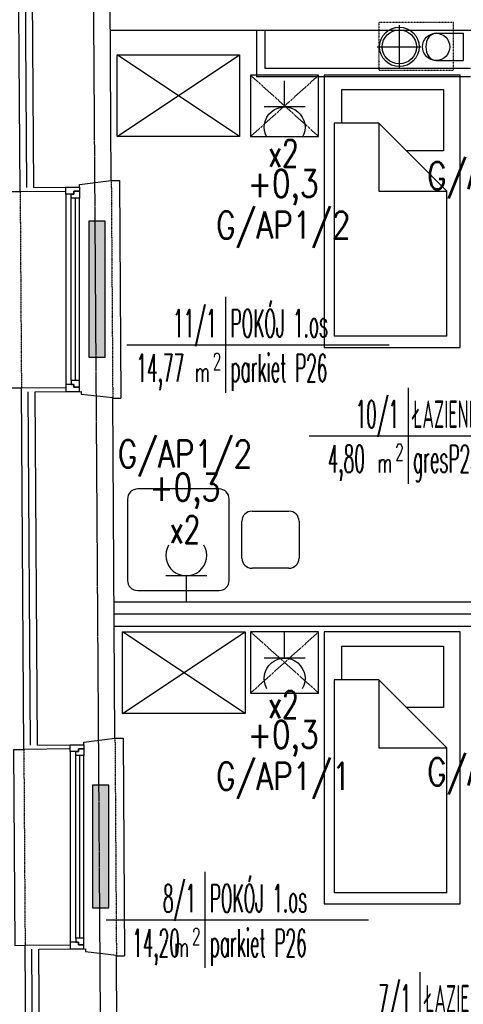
# Model space of a CAD drawing. Header units: inches. Extents: x -145354 to -97635, y 38777 to 78670.
# Tile 73 of 231: x -142799 to -142473, y 49564 to 50288. Entities that reach past the tile are written whole.
import ezdxf
from ezdxf.enums import TextEntityAlignment as Align

# ---------------------------------------------------------------- set-up
doc = ezdxf.new("R2010")
doc.units = ezdxf.units.IN
doc.header["$MEASUREMENT"] = 0
for name, pattern in [('CENTER', [2, 1.25, -0.25, 0.25, -0.25]), ('DASHDOT', [1, 0.5, -0.25, 0, -0.25]), ('DASHED2', [0.375, 0.25, -0.125])]:
    doc.linetypes.add(name, pattern=pattern)
doc.layers.get('0').update_dxf_attribs({"color": 101})
for name, color, linetype in [('E-OPIS_POM', 6, 'Continuous'), ('E35', 6, 'Continuous'), ('E50', 3, 'Continuous'), ('Ins-went', 141, 'Continuous'), ('m-went-nawiew', 152, 'Continuous'), ('Okn---okna', 5, 'Continuous'), ('Os-osie glowne', 8, 'CENTER'), ('Sc-cegla pelna', 32, 'Continuous'), ('Sc-gk', 120, 'Continuous'), ('Sc-gk-hatch', 8, 'Continuous'), ('Sc-izolacja term-obrys', 132, 'Continuous'), ('Sc-izolacja term-styropian', 151, 'STYROPIAN-KA'), ('Sc-nadproza kon', 5, 'DASHED2'), ('W-idok', 9, 'Continuous'), ('W-otwor-strop', 126, 'Continuous'), ('Wyp-grzejniki', 56, 'Continuous'), ('Wyp-meble', 155, 'Continuous')]:
    doc.layers.add(name, color=color, linetype=linetype)
doc.styles.add('KA wymiar', font='romans.shx', dxfattribs={"width": 0.6})
doc.styles.add('ROMANS', font='romans', dxfattribs={"width": 0.85})
doc.linetypes.add('BATTING', pattern='A,0.0001,-0.1,[134,ltypeshp.shx,S=0.1,R=0,X=-0.1,Y=0],-0.2,[134,ltypeshp.shx,S=0.1,R=180,X=0.1,Y=0],-0.1', length=0.4001)
doc.linetypes.add('STYROPIAN-KA', pattern='A,0.0001,-0.1,[135,ltypeshp.shx,S=0.1,R=0,X=-0.1,Y=0],0,[135,ltypeshp.shx,S=0.1,R=180,X=0.1,Y=0],-0.1', length=0.2001)

# ---------------------------------------------------------------- blocks, each defined once
blk = doc.blocks.new('pow')
for p, q in [((0, 0.523), (0, -0.523)), ((-1.075, 0), (1.78, 0))]:
    blk.add_line(p, q)
at = {"style": 'KA wymiar', "width": 0.6}
for s, height, p in [('2', 0.18, (-0.139, -0.27)), ('m', 0.21, (-0.333, -0.401))]:
    blk.add_text(s, height=height, dxfattribs=at).set_placement(p)
at = {"style": 'KA wymiar'}
for tag, width, p in [('01', 0.7, (-0.131, 0.084)), ('000.00', 0.6, (-0.364, -0.401))]:
    blk.add_attdef(tag, text='', height=0.3, dxfattribs=dict(at, width=width)).set_placement(p, align=Align.RIGHT)
blk.add_attdef('POMIESZCZENIE', (0.071, 0.084), '', height=0.3, dxfattribs=at)
at = {"style": 'KA wymiar', "width": 0.8}
blk.add_attdef('POSADZKA', (0.071, -0.401), '', height=0.3, dxfattribs=at)
blk = doc.blocks.new('g2')
at = {"layer": 'E35'}
blk.add_line((15, 19.27), (-15, 19.27), dxfattribs=at)
blk.add_arc((0, 34.27), 15, 150, 30, dxfattribs=at)
at = {"layer": 'E50'}
blk.add_line((0, 19.27), (0, 0), dxfattribs=at)
blk = doc.blocks.new('loz033')
blk.add_lwpolyline([(0, 200), (100, 200), (100, 0), (0, 0)], close=True)
for points in [[(86.95, 164.84), (86.95, 189.43), (12.36, 189.43), (12.36, 144.44), (39.36, 144.44)], [(9.76, 114.84), (59.76, 164.84)], [(59.76, 164.84), (59.76, 114.84), (9.76, 114.84)], [(59.76, 164.84), (92.64, 164.84), (92.64, 8.3)], [(9.76, 8.3), (9.76, 114.84)], [(9.76, 8.3), (92.64, 8.3)]]:
    blk.add_lwpolyline(points)
blk = doc.blocks.new('_szafka_nocna')
blk.add_lwpolyline([(-25, 0), (25, 0), (25, -45), (-25, -45)], close=True)
at = {"linetype": 'DASHED2'}
for points in [[(25, 0), (-25, -45)], [(-25, 0), (25, -45)]]:
    blk.add_lwpolyline(points, dxfattribs=at)
blk = doc.blocks.new('_0630_szafa_1os')
blk.add_lwpolyline([(-90, 0), (-90, -60), (0, -60), (0, 0)], close=True)
for points in [[(-90, 0), (0, -60)], [(0, 0), (-90, -60)]]:
    blk.add_lwpolyline(points)
blk = doc.blocks.new('_0630_stolik_wyposazenie')
for p, q in [((-7.47, 37.33), (-67.2, 37.33)), ((-74.67, 29.87), (-74.67, -29.87)), ((0, -29.87), (0, 29.87)), ((-118.53, 21), (-91.47, 21)), ((-126, -13.53), (-126, 13.53)), ((-84, 13.53), (-84, -13.53)), ((-91.47, -21), (-118.53, -21)), ((-67.2, -37.33), (-7.47, -37.33))]:
    blk.add_line(p, q)
for centre, start, end in [((-67.2, 29.87), 90, 180), ((-7.47, 29.87), 0, 90), ((-118.53, 13.53), 90, 180), ((-91.47, 13.53), 0, 90), ((-118.53, -13.53), 180, 270), ((-91.47, -13.53), 270, 0), ((-67.2, -29.87), 180, 270), ((-7.47, -29.87), 270, 0)]:
    blk.add_arc(centre, 7.47, start, end)
blk = doc.blocks.new('ramiak_okna')
at = {"layer": 'Okn---okna'}
for p, q in [((145, 10), (5, 10)), ((8, 6), (142, 6)), ((8, 3), (142, 3)), ((8, 0), (142, 0))]:
    blk.add_line(p, q, dxfattribs=at)
for points in [[(5, 10), (0, 10), (0, 0), (3, 0), (3, 4), (5, 4)], [(145, 10), (150, 10), (150, 0), (147, 0), (147, 4), (145, 4)], [(8, 6), (5, 6), (5, 4), (3, 4), (3, 0), (5, 0), (8, 0)], [(142, 6), (145, 6), (145, 4), (147, 4), (147, 0), (145, 0), (142, 0)]]:
    blk.add_lwpolyline(points, close=True, dxfattribs=at)
blk = doc.blocks.new('grzejnik_100')
at = {"layer": 'Wyp-grzejniki'}
h = blk.add_hatch(dxfattribs=at)
h.set_pattern_fill('DOTS', color=256, scale=0.5, style=0)
h.set_pattern_definition([(0, (-77492.90915, 37823.9399), (0.396875, 0.79375), [0, -0.79375])])
h.paths.add_polyline_path([(0, -100), (12, -100), (12, 0), (0, 0)])
blk.add_lwpolyline([(12, 0), (0, 0), (0, -100), (12, -100)], close=True, dxfattribs=at)
blk = doc.blocks.new('G_90')
at = {"layer": 'Wyp-grzejniki'}
h = blk.add_hatch(dxfattribs=at)
h.set_pattern_fill('DOTS', color=256, scale=0.5, angle=90, style=0)
h.set_pattern_definition([(90, (-37823.9399, -77504.90915), (-0.79375, 0.396875), [0, -0.79375])])
h.paths.add_polyline_path([(90, -12), (90, 0), (0, 0), (0, -12)])
blk.add_lwpolyline([(0, 0), (0, -12), (90, -12), (90, 0)], close=True, dxfattribs=at)

msp = doc.modelspace()

# ---------------------------------------------------------------- linework, layer by layer
at = {"layer": 'Ins-went'}
for p, q in [((-142520.54, 50283.63), (-142520.54, 50251.63)), ((-142493.38, 50277.63), (-142473.38, 50277.63)), ((-142473.38, 50277.63), (-142473.38, 50257.63)), ((-142536.54, 50267.63), (-142504.54, 50267.63)), ((-142493.38, 50257.63), (-142473.38, 50257.63))]:
    msp.add_line(p, q, dxfattribs=at)
for centre, radius in [((-142520.35, 50267.63), 14.5), ((-142493.38, 50267.63), 10)]:
    msp.add_circle(centre, radius, dxfattribs=at)
msp.add_ellipse((-142493.38, 50267.63), major_axis=(0, -10), ratio=0.75, start_param=3.141593, end_param=6.283185, dxfattribs=at)
at = {"layer": 'm-went-nawiew'}
msp.add_circle((-142520.35, 50267.63), 12.5, dxfattribs=at)
at = {"layer": 'Os-osie glowne'}
msp.add_line((-142728.7, 47893.27), (-142756.04, 51985.69), dxfattribs=at)
at = {"layer": 'Sc-cegla pelna'}
for p, q in [((-142732.16, 50211.7), (-142733, 50333.7)), ((-142731.88, 50169.48), (-142732.16, 50211.7)), ((-142729.17, 49759.7), (-142730.81, 50009.89)), ((-142752.02, 49756.79), (-142729.17, 49759.7)), ((-142786.14, 49754.51), (-142752, 49754.79)), ((-142752, 49754.79), (-142752.02, 49756.79)), ((-142726.71, 49391.7), (-142728.11, 49600.25))]:
    msp.add_line(p, q, dxfattribs=at)
for points in [[(-142788.84, 50164.22), (-142790.52, 50410.36), (-142733.52, 50410.36)], [(-142788.84, 50164.22), (-142755.28, 50164.5), (-142755.3, 50166.5), (-142731.88, 50169.48)], [(-142787.84, 50014.23), (-142754.06, 50014.5), (-142754.05, 50012.5), (-142730.81, 50009.89)], [(-142786.14, 49754.51), (-142787.84, 50014.23)], [(-142785.14, 49604.52), (-142750.78, 49604.79), (-142750.77, 49602.79), (-142728.11, 49600.25)], [(-142783.39, 49342.76), (-142785.14, 49604.52)]]:
    msp.add_lwpolyline(points, dxfattribs=at)
at = {"layer": 'Sc-gk'}
for p, q in [((-142235.63, 50279.7), (-142732.63, 50279.7)), ((-142625.19, 50279.7), (-142625.19, 50245.7)), ((-142619.19, 50279.7), (-142619.19, 50251.7)), ((-142468.19, 50251.7), (-142619.19, 50251.7)), ((-142468.19, 50245.7), (-142625.19, 50245.7)), ((-142232.83, 49859.7), (-142729.83, 49859.7)), ((-142232.71, 49841.7), (-142729.71, 49841.7))]:
    msp.add_line(p, q, dxfattribs=at)
at = {"layer": 'Sc-gk-hatch', "linetype": 'BATTING', "ltscale": 0.3}
msp.add_line((-142232.82, 49850.7), (-142729.83, 49850.7), dxfattribs=at)
at = {"layer": 'Sc-izolacja term-obrys'}
for points in [[(-142765.28, 50161.41), (-142798.82, 50161.14), (-142800.63, 50427.03), (-142760.09, 50427.03)], [(-142762, 49751.71), (-142796.12, 49751.43), (-142797.86, 50017.15), (-142765.28, 50017.41)], [(-142758.66, 49339.96), (-142793.37, 49339.68), (-142795.16, 49607.43), (-142762, 49607.7)]]:
    msp.add_lwpolyline(points, dxfattribs=at)
at = {"layer": 'Sc-izolacja term-styropian', "linetype": 'BATTING', "ltscale": 0.25}
for points in [[(-142793.84, 50164.19), (-142795.61, 50424.03)], [(-142791.14, 49754.48), (-142792.84, 50014.19)], [(-142788.39, 49342.73), (-142790.14, 49604.48)]]:
    msp.add_lwpolyline(points, dxfattribs=at)
at = {"layer": 'Sc-nadproza kon', "linetype": 'DASHDOT', "ltscale": 0.5}
for p, q in [((-142731.88, 50169.48), (-142730.81, 50009.89)), ((-142798.82, 50161.14), (-142797.86, 50017.15)), ((-142729.17, 49759.7), (-142728.11, 49600.25)), ((-142796.12, 49751.43), (-142795.16, 49607.43))]:
    msp.add_line(p, q, dxfattribs=at)
at = {"layer": 'W-idok'}
for p, q in [((-142725.88, 50169.52), (-142724.81, 50009.52)), ((-142723.17, 49759.74), (-142722.1, 49599.74))]:
    msp.add_line(p, q, dxfattribs=at)
for points in [[(-142731.88, 50169.48), (-142725.88, 50169.52)], [(-142798.82, 50161.14), (-142806.32, 50161.14), (-142805.36, 50017.1), (-142797.86, 50017.15)], [(-142730.81, 50009.48), (-142724.81, 50009.52)], [(-142729.17, 49759.7), (-142723.17, 49759.74)], [(-142803.62, 49751.38), (-142796.12, 49751.43)], [(-142803.62, 49751.38), (-142802.66, 49607.38), (-142795.16, 49607.43)], [(-142728.1, 49599.7), (-142722.1, 49599.74)]]:
    msp.add_lwpolyline(points, dxfattribs=at)
at = {"layer": 'W-otwor-strop', "linetype": 'DASHED2', "ltscale": 0.3}
msp.add_lwpolyline([(-142480.48, 50250.63), (-142480.48, 50285.63), (-142535.48, 50285.63), (-142535.48, 50250.63)], close=True, dxfattribs=at)

# ---------------------------------------------------------------- block references
at = {"layer": 'E-OPIS_POM'}
ref = msp.add_blockref('pow', (-142647.96, 50048.64), dxfattribs=dict(at, xscale=67.5, yscale=67.5, zscale=67.5))
ref.add_attrib('000.00', '14,77', dxfattribs={"layer": '0', "height": 20.25, "style": 'KA wymiar', "width": 0.448374}).set_placement((-142678.43, 50021.58), align=Align.RIGHT)
ref.add_attrib('01', '11/1', dxfattribs={"layer": '0', "height": 20.25, "style": 'KA wymiar', "width": 0.448374}).set_placement((-142654.57, 50054.34), align=Align.RIGHT)
ref.add_attrib('POMIESZCZENIE', 'POKÓJ 1.os', (-142644.38, 50054.34), dxfattribs={"layer": '0', "height": 20.25, "style": 'KA wymiar', "width": 0.448374})
ref.add_attrib('POSADZKA', 'parkiet P26', (-142644.38, 50021.58), dxfattribs={"layer": '0', "height": 20.25, "style": 'KA wymiar', "width": 0.448374})
ref = msp.add_blockref('pow', (-142513.96, 49981.9), dxfattribs=dict(at, xscale=67.5, yscale=67.5, zscale=67.5))
ref.add_attrib('000.00', '4,80', dxfattribs={"layer": '0', "height": 20.25, "style": 'KA wymiar', "width": 0.448374}).set_placement((-142545.68, 49954.83), align=Align.RIGHT)
ref.add_attrib('01', '10/1', dxfattribs={"layer": '0', "height": 20.25, "style": 'KA wymiar', "width": 0.448374}).set_placement((-142520.58, 49987.59), align=Align.RIGHT)
ref.add_attrib('POMIESZCZENIE', 'ŁAZIENKA', (-142510.39, 49987.59), dxfattribs={"layer": '0', "height": 20.25, "style": 'KA wymiar', "width": 0.448374})
ref.add_attrib('POSADZKA', 'gresP25A', (-142510.39, 49954.83), dxfattribs={"layer": '0', "height": 20.25, "style": 'KA wymiar', "width": 0.448374})
ref = msp.add_blockref('pow', (-142663.19, 49626.1), dxfattribs=dict(at, xscale=67.5, yscale=67.5, zscale=67.5))
ref.add_attrib('000.00', '14,20', dxfattribs={"layer": '0', "height": 20.25, "style": 'KA wymiar', "width": 0.448374}).set_placement((-142681.53, 49599.03), align=Align.RIGHT)
ref.add_attrib('01', '8/1', dxfattribs={"layer": '0', "height": 20.25, "style": 'KA wymiar', "width": 0.448374}).set_placement((-142669.8, 49631.8), align=Align.RIGHT)
ref.add_attrib('POMIESZCZENIE', 'POKÓJ 1.os', (-142659.61, 49631.8), dxfattribs={"layer": '0', "height": 20.25, "style": 'KA wymiar', "width": 0.448374})
ref.add_attrib('POSADZKA', 'parkiet P26', (-142659.61, 49599.03), dxfattribs={"layer": '0', "height": 20.25, "style": 'KA wymiar', "width": 0.448374})
ref = msp.add_blockref('pow', (-142505.19, 49552.37), dxfattribs=dict(at, xscale=67.5, yscale=67.5, zscale=67.5))
ref.add_attrib('000.00', '4,80', dxfattribs={"layer": '0', "height": 20.25, "style": 'KA wymiar', "width": 0.448374}).set_placement((-142523.53, 49525.31), align=Align.RIGHT)
ref.add_attrib('01', '7/1', dxfattribs={"layer": '0', "height": 20.25, "style": 'KA wymiar', "width": 0.448374}).set_placement((-142511.8, 49558.07), align=Align.RIGHT)
ref.add_attrib('POMIESZCZENIE', 'ŁAZIENKA', (-142501.61, 49558.07), dxfattribs={"layer": '0', "height": 20.25, "style": 'KA wymiar', "width": 0.448374})
ref.add_attrib('POSADZKA', 'gresP25A', (-142501.61, 49525.31), dxfattribs={"layer": '0', "height": 20.25, "style": 'KA wymiar', "width": 0.448374})
at = {"layer": 'E35', "xscale": -1, "rotation": 180}
for p in [(-142604.62, 50242.79), (-142604.62, 49837.79)]:
    msp.add_blockref('g2', p, dxfattribs=at)
at = {"layer": 'E35'}
msp.add_blockref('g2', (-142676.81, 49859.7), dxfattribs=at)
at = {"layer": 'Okn---okna', "rotation": 90}
for p in [(-142755.28, 50014.5), (-142752, 49604.79)]:
    msp.add_blockref('ramiak_okna', p, dxfattribs=at)
at = {"layer": 'Wyp-grzejniki'}
for name, p, rotation in [('grzejnik_100', (-142736.34, 50039.69), 180), ('G_90', (-142745.64, 49635.04), 90)]:
    msp.add_blockref(name, p, dxfattribs=dict(at, rotation=rotation))
at = {"layer": 'Wyp-meble', "xscale": -1, "rotation": 180}
for name, p in [('_0630_szafa_1os', (-142637.62, 50201.79)), ('_szafka_nocna', (-142604.62, 50201.79)), ('_0630_szafa_1os', (-142633.63, 49777.79)), ('_szafka_nocna', (-142604.62, 49792.79))]:
    msp.add_blockref(name, p, dxfattribs=at)
at = {"layer": 'Wyp-meble', "xscale": -1}
for p in [(-142475.63, 50046.79), (-142475.63, 49637.79)]:
    msp.add_blockref('loz033', p, dxfattribs=at)
at = {"layer": 'Wyp-meble', "rotation": 180}
msp.add_blockref('_0630_stolik_wyposazenie', (-142719.97, 49905.48), dxfattribs=at)

# ---------------------------------------------------------------- texts
at = {"layer": 'E35', "style": 'ROMANS'}
for s, width, p in [('x2', 0.7, (-142605.55, 50189.46)), ('G/AP1/2', 0.8, (-142450.67, 50171.55)), ('+0,3', 0.8, (-142605.71, 50164.27)), ('G/AP1/2', 0.8, (-142677.79, 49967.19)), ('x2', 0.7, (-142605.55, 49784.46)), ('+0,3', 0.8, (-142605.71, 49759.27)), ('G/AP1/1', 0.8, (-142450.67, 49733.55))]:
    msp.add_text(s, height=20, dxfattribs=dict(at, width=width)).set_placement(p, align=Align.MIDDLE)
for s, width, p in [('G/AP1/2', 0.8, (-142605.59, 50135.3)), ('+0,3', 0.8, (-142677.91, 49941.11)), ('x2', 0.7, (-142677.75, 49913.03)), ('G/AP1/1', 0.8, (-142605.59, 49730.3))]:
    msp.add_text(s, height=20, rotation=360, dxfattribs=dict(at, width=width)).set_placement(p, align=Align.MIDDLE)

doc.saveas('drawing.dxf')
